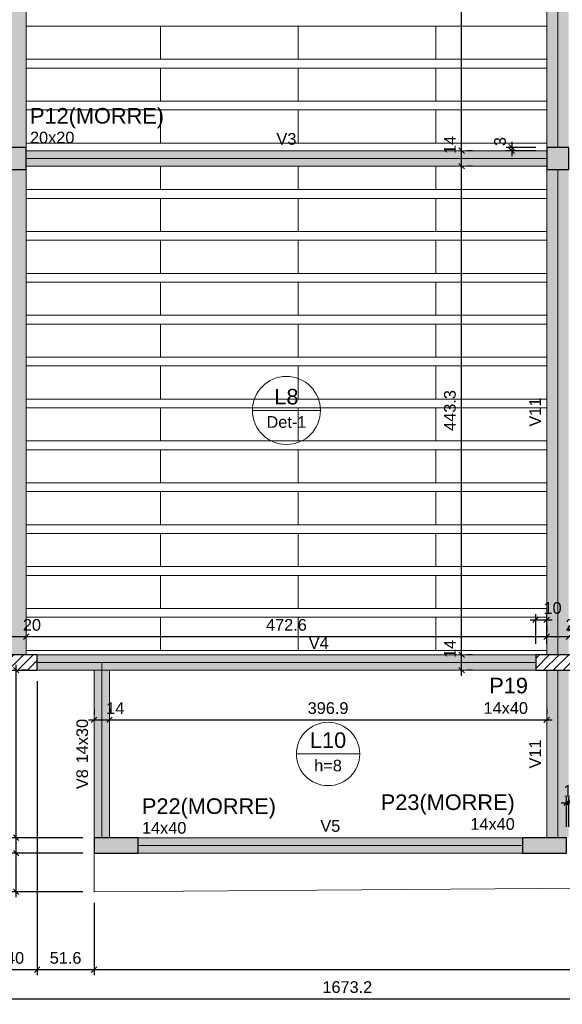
# Model space of a CAD drawing. Header units: millimetres. Extents: x 1434 to 2277, y -793 to -278.
# Tile 19 of 111: x 1722 to 1732, y -633 to -615. Entities that reach past the tile are written whole.
import ezdxf

# ---------------------------------------------------------------- set-up
doc = ezdxf.new("R2010")
doc.units = ezdxf.units.MM
for name, color, linetype, lineweight in [('FO-Cotas', 5, 'Continuous', 5), ('FO-Eixos', 5, 'Continuous', 5), ('FO-Hachura pilar que morre', 106, 'Continuous', 5), ('FO-Hachura pilar que passa', 19, 'Continuous', 5), ('FO-Hachura viga', 43, 'Continuous', 5), ('FO-Hachuras das lajes', 1, 'Continuous', 20), ('FO-Pilares', 4, 'Continuous', 30), ('FO-Textos das lajes', 3, 'Continuous', 20), ('FO-Textos das vigas', 7, 'Continuous', 5), ('FO-Textos dos pilares', 7, 'Continuous', 5), ('FO-Vigas', 1, 'Continuous', 20)]:
    doc.layers.add(name, color=color, linetype=linetype, lineweight=lineweight)
doc.styles.add('ARIAL', font='arial.ttf')
doc.styles.get("Standard").update_dxf_attribs({"font": 'arial.ttf'})
doc.dimstyles.new('UM_50.000000', dxfattribs={"dimtxt": 0.18, "dimasz": 0.1, "dimexe": 0.1, "dimexo": 0.2, "dimgap": 0, "dimtad": 1, "dimtih": 1, "dimtoh": 1, "dimdec": 1, "dimlfac": 50, "dimzin": 0, "dimdsep": 46, "dimtxsty": 'Standard', "dimcen": 0.09, "dimdle": 0.1, "dimadec": 1, "dimazin": 2, "dimtfac": 1, "dimtdec": 4, "dimtofl": 0, "dimtmove": 0, "dimatfit": 3, "dimfxl": 1, "dimtolj": 1, "dimarcsym": 0})
pattern_1 = [(45, (1711.39028, -632.76734), (-0.08838835, 0.08838835), [])]

# ---------------------------------------------------------------- blocks, each defined once
blk = doc.blocks.new('_Oblique')
at = {"color": 0, "linetype": 'ByBlock', "lineweight": -2}
blk.add_line((-0.5, -0.5), (0.5, 0.5), dxfattribs=at)
blk = doc.blocks.new('*D741')
at = {"layer": 'FO-Cotas', "color": 0, "lineweight": -2, "transparency": 16777216}
for p, q in [((1721.371, -627.487), (1721.371, -632.819)), ((1722.171, -627.487), (1722.171, -632.819)), ((1721.271, -632.719), (1722.271, -632.719))]:
    blk.add_line(p, q, dxfattribs=at)
at = {"layer": 'FO-Cotas', "color": 0, "lineweight": -2, "transparency": 16777216, "xscale": 0.1, "yscale": 0.1, "zscale": 0.1, "rotation": 180}
blk.add_blockref('_Oblique', (1721.371, -632.719), dxfattribs=at)
at = {"layer": 'FO-Cotas', "color": 0, "lineweight": -2, "transparency": 16777216, "xscale": 0.1, "yscale": 0.1, "zscale": 0.1}
blk.add_blockref('_Oblique', (1722.171, -632.719), dxfattribs=at)
at = {"layer": 'FO-Cotas', "color": 7, "transparency": 16777216, "insert": (1721.771, -632.508), "char_height": 0.2118, "attachment_point": 5, "rotation": 0.0057, "style": 'ARIAL'}
blk.add_mtext('\\A1;40', dxfattribs=at)
blk = doc.blocks.new('*D742')
at = {"layer": 'FO-Cotas', "color": 0, "lineweight": -2, "transparency": 16777216}
for p, q in [((1722.171, -627.487), (1722.171, -632.819)), ((1723.204, -631.507), (1723.204, -632.819)), ((1722.071, -632.719), (1723.304, -632.719))]:
    blk.add_line(p, q, dxfattribs=at)
at = {"layer": 'FO-Cotas', "color": 0, "lineweight": -2, "transparency": 16777216, "xscale": 0.1, "yscale": 0.1, "zscale": 0.1, "rotation": 180}
blk.add_blockref('_Oblique', (1722.171, -632.719), dxfattribs=at)
at = {"layer": 'FO-Cotas', "color": 0, "lineweight": -2, "transparency": 16777216, "xscale": 0.1, "yscale": 0.1, "zscale": 0.1}
blk.add_blockref('_Oblique', (1723.204, -632.719), dxfattribs=at)
at = {"layer": 'FO-Cotas', "color": 7, "transparency": 16777216, "insert": (1722.688, -632.508), "char_height": 0.2118, "attachment_point": 5, "rotation": 0.0057, "style": 'ARIAL'}
blk.add_mtext('\\A1;51.6', dxfattribs=at)
blk = doc.blocks.new('*D743')
at = {"layer": 'FO-Cotas', "color": 0, "lineweight": -2, "transparency": 16777216}
for p, q in [((1723.204, -631.507), (1723.204, -632.819)), ((1742.805, -631.507), (1742.805, -632.819)), ((1723.104, -632.719), (1742.905, -632.719))]:
    blk.add_line(p, q, dxfattribs=at)
at = {"layer": 'FO-Cotas', "color": 0, "lineweight": -2, "transparency": 16777216, "xscale": 0.1, "yscale": 0.1, "zscale": 0.1, "rotation": 180}
blk.add_blockref('_Oblique', (1723.204, -632.719), dxfattribs=at)
at = {"layer": 'FO-Cotas', "color": 0, "lineweight": -2, "transparency": 16777216, "xscale": 0.1, "yscale": 0.1, "zscale": 0.1}
blk.add_blockref('_Oblique', (1742.805, -632.719), dxfattribs=at)
at = {"layer": 'FO-Cotas', "color": 7, "transparency": 16777216, "insert": (1733.004, -632.508), "char_height": 0.2118, "attachment_point": 5, "rotation": 0.0057, "style": 'ARIAL'}
blk.add_mtext('\\A1;980', dxfattribs=at)
blk = doc.blocks.new('*D747')
at = {"layer": 'FO-Cotas', "color": 0, "lineweight": -2, "transparency": 16777216}
for p, q in [((1711.07, -627.487), (1711.07, -633.349)), ((1744.535, -627.487), (1744.535, -633.349)), ((1710.97, -633.249), (1744.635, -633.249))]:
    blk.add_line(p, q, dxfattribs=at)
at = {"layer": 'FO-Cotas', "color": 0, "lineweight": -2, "transparency": 16777216, "xscale": 0.1, "yscale": 0.1, "zscale": 0.1, "rotation": 180}
blk.add_blockref('_Oblique', (1711.07, -633.249), dxfattribs=at)
at = {"layer": 'FO-Cotas', "color": 0, "lineweight": -2, "transparency": 16777216, "xscale": 0.1, "yscale": 0.1, "zscale": 0.1}
blk.add_blockref('_Oblique', (1744.535, -633.249), dxfattribs=at)
at = {"layer": 'FO-Cotas', "color": 7, "transparency": 16777216, "insert": (1727.803, -633.037), "char_height": 0.2118, "attachment_point": 5, "rotation": 0.0057, "style": 'ARIAL'}
blk.add_mtext('\\A1;1673.2', dxfattribs=at)
blk = doc.blocks.new('*D748')
at = {"layer": 'FO-Cotas', "color": 0, "lineweight": -2, "transparency": 16777216}
for p, q in [((1721.792, -631.407), (1721.792, -630.507)), ((1723.004, -630.607), (1721.692, -630.607)), ((1723.004, -631.307), (1721.692, -631.307))]:
    blk.add_line(p, q, dxfattribs=at)
at = {"layer": 'FO-Cotas', "color": 0, "lineweight": -2, "transparency": 16777216, "xscale": 0.1, "yscale": 0.1, "zscale": 0.1}
for p, rotation in [((1721.792, -630.607), 90), ((1721.792, -631.307), 270)]:
    blk.add_blockref('_Oblique', p, dxfattribs=dict(at, rotation=rotation))
at = {"layer": 'FO-Cotas', "color": 7, "transparency": 16777216, "insert": (1721.58, -630.957), "char_height": 0.2118, "attachment_point": 5, "rotation": 90, "style": 'ARIAL'}
blk.add_mtext('\\A1;35', dxfattribs=at)
blk = doc.blocks.new('*D749')
at = {"layer": 'FO-Cotas', "color": 0, "lineweight": -2, "transparency": 16777216}
for p, q in [((1721.792, -630.707), (1721.792, -630.227)), ((1723.004, -630.327), (1721.692, -630.327)), ((1723.004, -630.607), (1721.692, -630.607))]:
    blk.add_line(p, q, dxfattribs=at)
at = {"layer": 'FO-Cotas', "color": 0, "lineweight": -2, "transparency": 16777216, "xscale": 0.1, "yscale": 0.1, "zscale": 0.1}
for p, rotation in [((1721.792, -630.327), 90), ((1721.792, -630.607), 270)]:
    blk.add_blockref('_Oblique', p, dxfattribs=dict(at, rotation=rotation))
at = {"layer": 'FO-Cotas', "color": 7, "transparency": 16777216, "insert": (1721.58, -630.221), "char_height": 0.2118, "attachment_point": 5, "rotation": 90, "style": 'ARIAL'}
blk.add_mtext('\\A1;14', dxfattribs=at)
blk = doc.blocks.new('*D750')
at = {"layer": 'FO-Cotas', "color": 0, "lineweight": -2, "transparency": 16777216}
for p, q in [((1721.792, -630.427), (1721.792, -627.187)), ((1721.992, -627.287), (1721.892, -627.287)), ((1723.004, -630.327), (1721.692, -630.327))]:
    blk.add_line(p, q, dxfattribs=at)
at = {"layer": 'FO-Cotas', "color": 0, "lineweight": -2, "transparency": 16777216, "xscale": 0.1, "yscale": 0.1, "zscale": 0.1}
for p, rotation in [((1721.792, -627.287), 90), ((1721.792, -630.327), 270)]:
    blk.add_blockref('_Oblique', p, dxfattribs=dict(at, rotation=rotation))
at = {"layer": 'FO-Cotas', "color": 7, "transparency": 16777216, "insert": (1721.58, -628.807), "char_height": 0.2118, "attachment_point": 5, "rotation": 90, "style": 'ARIAL'}
blk.add_mtext('\\A1;152', dxfattribs=at)
blk = doc.blocks.new('*D760')
at = {"layer": 'FO-Cotas', "color": 0, "lineweight": -2, "transparency": 16777216}
for p, q in [((1721.263, -631.407), (1721.263, -627.187)), ((1721.592, -627.287), (1721.163, -627.287)), ((1723.004, -631.307), (1721.163, -631.307))]:
    blk.add_line(p, q, dxfattribs=at)
at = {"layer": 'FO-Cotas', "color": 0, "lineweight": -2, "transparency": 16777216, "xscale": 0.1, "yscale": 0.1, "zscale": 0.1}
for p, rotation in [((1721.263, -627.287), 90), ((1721.263, -631.307), 270)]:
    blk.add_blockref('_Oblique', p, dxfattribs=dict(at, rotation=rotation))
at = {"layer": 'FO-Cotas', "color": 7, "transparency": 16777216, "insert": (1721.051, -629.297), "char_height": 0.2118, "attachment_point": 5, "rotation": 90, "style": 'ARIAL'}
blk.add_mtext('\\A1;201', dxfattribs=at)
blk = doc.blocks.new('*D776')
at = {"layer": 'FO-Cotas', "color": 0, "lineweight": -2, "transparency": 16777216}
for p, q in [((1723.204, -627.987), (1723.204, -628.087)), ((1723.484, -627.987), (1723.484, -628.087)), ((1723.104, -628.187), (1723.584, -628.187))]:
    blk.add_line(p, q, dxfattribs=at)
at = {"layer": 'FO-Cotas', "color": 0, "lineweight": -2, "transparency": 16777216, "xscale": 0.1, "yscale": 0.1, "zscale": 0.1, "rotation": 180}
blk.add_blockref('_Oblique', (1723.204, -628.187), dxfattribs=at)
at = {"layer": 'FO-Cotas', "color": 0, "lineweight": -2, "transparency": 16777216, "xscale": 0.1, "yscale": 0.1, "zscale": 0.1}
blk.add_blockref('_Oblique', (1723.484, -628.187), dxfattribs=at)
at = {"layer": 'FO-Cotas', "color": 7, "transparency": 16777216, "insert": (1723.59, -627.976), "char_height": 0.2118, "attachment_point": 5, "rotation": 0.0057, "style": 'ARIAL'}
blk.add_mtext('\\A1;14', dxfattribs=at)
blk = doc.blocks.new('*D777')
at = {"layer": 'FO-Cotas', "color": 0, "lineweight": -2, "transparency": 16777216}
for p, q in [((1723.484, -627.987), (1723.484, -628.087)), ((1731.423, -627.987), (1731.423, -628.087)), ((1723.384, -628.187), (1731.523, -628.187))]:
    blk.add_line(p, q, dxfattribs=at)
at = {"layer": 'FO-Cotas', "color": 0, "lineweight": -2, "transparency": 16777216, "xscale": 0.1, "yscale": 0.1, "zscale": 0.1, "rotation": 180}
blk.add_blockref('_Oblique', (1723.484, -628.187), dxfattribs=at)
at = {"layer": 'FO-Cotas', "color": 0, "lineweight": -2, "transparency": 16777216, "xscale": 0.1, "yscale": 0.1, "zscale": 0.1}
blk.add_blockref('_Oblique', (1731.423, -628.187), dxfattribs=at)
at = {"layer": 'FO-Cotas', "color": 7, "transparency": 16777216, "insert": (1727.453, -627.976), "char_height": 0.2118, "attachment_point": 5, "rotation": 0.0057, "style": 'ARIAL'}
blk.add_mtext('\\A1;396.9', dxfattribs=at)
blk = doc.blocks.new('*D785')
at = {"layer": 'FO-Cotas', "color": 0, "lineweight": -2, "transparency": 16777216}
for p, q in [((1721.571, -626.477), (1721.571, -626.577)), ((1721.971, -626.477), (1721.971, -626.577)), ((1721.471, -626.677), (1722.071, -626.677))]:
    blk.add_line(p, q, dxfattribs=at)
at = {"layer": 'FO-Cotas', "color": 0, "lineweight": -2, "transparency": 16777216, "xscale": 0.1, "yscale": 0.1, "zscale": 0.1, "rotation": 180}
blk.add_blockref('_Oblique', (1721.571, -626.677), dxfattribs=at)
at = {"layer": 'FO-Cotas', "color": 0, "lineweight": -2, "transparency": 16777216, "xscale": 0.1, "yscale": 0.1, "zscale": 0.1}
blk.add_blockref('_Oblique', (1721.971, -626.677), dxfattribs=at)
at = {"layer": 'FO-Cotas', "color": 7, "transparency": 16777216, "insert": (1722.077, -626.466), "char_height": 0.2118, "attachment_point": 5, "rotation": 0.0057, "style": 'ARIAL'}
blk.add_mtext('\\A1;20', dxfattribs=at)
blk = doc.blocks.new('*D786')
at = {"layer": 'FO-Cotas', "color": 0, "lineweight": -2, "transparency": 16777216}
for p, q in [((1721.971, -626.477), (1721.971, -626.577)), ((1731.423, -626.477), (1731.423, -626.577)), ((1721.871, -626.677), (1731.523, -626.677))]:
    blk.add_line(p, q, dxfattribs=at)
at = {"layer": 'FO-Cotas', "color": 0, "lineweight": -2, "transparency": 16777216, "xscale": 0.1, "yscale": 0.1, "zscale": 0.1, "rotation": 180}
blk.add_blockref('_Oblique', (1721.971, -626.677), dxfattribs=at)
at = {"layer": 'FO-Cotas', "color": 0, "lineweight": -2, "transparency": 16777216, "xscale": 0.1, "yscale": 0.1, "zscale": 0.1}
blk.add_blockref('_Oblique', (1731.423, -626.677), dxfattribs=at)
at = {"layer": 'FO-Cotas', "color": 7, "transparency": 16777216, "insert": (1726.697, -626.466), "char_height": 0.2118, "attachment_point": 5, "rotation": 0.0057, "style": 'ARIAL'}
blk.add_mtext('\\A1;472.6', dxfattribs=at)
blk = doc.blocks.new('*D787')
at = {"layer": 'FO-Cotas', "color": 0, "lineweight": -2, "transparency": 16777216}
for p, q in [((1731.423, -626.477), (1731.423, -626.577)), ((1731.823, -626.477), (1731.823, -626.577)), ((1731.323, -626.677), (1731.923, -626.677))]:
    blk.add_line(p, q, dxfattribs=at)
at = {"layer": 'FO-Cotas', "color": 0, "lineweight": -2, "transparency": 16777216, "xscale": 0.1, "yscale": 0.1, "zscale": 0.1, "rotation": 180}
blk.add_blockref('_Oblique', (1731.423, -626.677), dxfattribs=at)
at = {"layer": 'FO-Cotas', "color": 0, "lineweight": -2, "transparency": 16777216, "xscale": 0.1, "yscale": 0.1, "zscale": 0.1}
blk.add_blockref('_Oblique', (1731.823, -626.677), dxfattribs=at)
at = {"layer": 'FO-Cotas', "color": 7, "transparency": 16777216, "insert": (1731.929, -626.466), "char_height": 0.2118, "attachment_point": 5, "rotation": 0.0057, "style": 'ARIAL'}
blk.add_mtext('\\A1;20', dxfattribs=at)
blk = doc.blocks.new('*D811')
at = {"layer": 'FO-Cotas', "color": 0, "lineweight": -2, "transparency": 16777216}
for p, q in [((1729.878, -627.387), (1729.878, -626.907)), ((1730.078, -627.007), (1729.978, -627.007)), ((1730.078, -627.287), (1729.978, -627.287))]:
    blk.add_line(p, q, dxfattribs=at)
at = {"layer": 'FO-Cotas', "color": 0, "lineweight": -2, "transparency": 16777216, "xscale": 0.1, "yscale": 0.1, "zscale": 0.1}
for p, rotation in [((1729.878, -627.007), 90), ((1729.878, -627.287), 270)]:
    blk.add_blockref('_Oblique', p, dxfattribs=dict(at, rotation=rotation))
at = {"layer": 'FO-Cotas', "color": 7, "transparency": 16777216, "insert": (1729.666, -626.901), "char_height": 0.2118, "attachment_point": 5, "rotation": 90, "style": 'ARIAL'}
blk.add_mtext('\\A1;14', dxfattribs=at)
blk = doc.blocks.new('*D812')
at = {"layer": 'FO-Cotas', "color": 0, "lineweight": -2, "transparency": 16777216}
for p, q in [((1729.878, -627.107), (1729.878, -618.042)), ((1730.078, -618.142), (1729.978, -618.142)), ((1730.078, -627.007), (1729.978, -627.007))]:
    blk.add_line(p, q, dxfattribs=at)
at = {"layer": 'FO-Cotas', "color": 0, "lineweight": -2, "transparency": 16777216, "xscale": 0.1, "yscale": 0.1, "zscale": 0.1}
for p, rotation in [((1729.878, -618.142), 90), ((1729.878, -627.007), 270)]:
    blk.add_blockref('_Oblique', p, dxfattribs=dict(at, rotation=rotation))
at = {"layer": 'FO-Cotas', "color": 7, "transparency": 16777216, "insert": (1729.666, -622.575), "char_height": 0.2118, "attachment_point": 5, "rotation": 90, "style": 'ARIAL'}
blk.add_mtext('\\A1;443.3', dxfattribs=at)
blk = doc.blocks.new('*D813')
at = {"layer": 'FO-Cotas', "color": 0, "lineweight": -2, "transparency": 16777216}
for p, q in [((1729.878, -618.242), (1729.878, -617.762)), ((1730.078, -617.862), (1729.978, -617.862)), ((1730.078, -618.142), (1729.978, -618.142))]:
    blk.add_line(p, q, dxfattribs=at)
at = {"layer": 'FO-Cotas', "color": 0, "lineweight": -2, "transparency": 16777216, "xscale": 0.1, "yscale": 0.1, "zscale": 0.1}
for p, rotation in [((1729.878, -617.862), 90), ((1729.878, -618.142), 270)]:
    blk.add_blockref('_Oblique', p, dxfattribs=dict(at, rotation=rotation))
at = {"layer": 'FO-Cotas', "color": 7, "transparency": 16777216, "insert": (1729.666, -617.756), "char_height": 0.2118, "attachment_point": 5, "rotation": 90, "style": 'ARIAL'}
blk.add_mtext('\\A1;14', dxfattribs=at)
blk = doc.blocks.new('*D814')
at = {"layer": 'FO-Cotas', "color": 0, "lineweight": -2, "transparency": 16777216}
for p, q in [((1729.878, -617.962), (1729.878, -608.897)), ((1730.078, -608.997), (1729.978, -608.997)), ((1730.078, -617.862), (1729.978, -617.862))]:
    blk.add_line(p, q, dxfattribs=at)
at = {"layer": 'FO-Cotas', "color": 0, "lineweight": -2, "transparency": 16777216, "xscale": 0.1, "yscale": 0.1, "zscale": 0.1}
for p, rotation in [((1729.878, -608.997), 90), ((1729.878, -617.862), 270)]:
    blk.add_blockref('_Oblique', p, dxfattribs=dict(at, rotation=rotation))
at = {"layer": 'FO-Cotas', "color": 7, "transparency": 16777216, "insert": (1729.666, -613.43), "char_height": 0.2118, "attachment_point": 5, "rotation": 90, "style": 'ARIAL'}
blk.add_mtext('\\A1;443.3', dxfattribs=at)
blk = doc.blocks.new('*D825')
at = {"layer": 'FO-Cotas', "color": 0, "lineweight": -2, "transparency": 16777216}
for p, q in [((1731.223, -626.807), (1731.223, -626.272)), ((1731.423, -626.807), (1731.423, -626.272)), ((1731.123, -626.372), (1731.523, -626.372))]:
    blk.add_line(p, q, dxfattribs=at)
at = {"layer": 'FO-Cotas', "color": 0, "lineweight": -2, "transparency": 16777216, "xscale": 0.1, "yscale": 0.1, "zscale": 0.1, "rotation": 180}
blk.add_blockref('_Oblique', (1731.223, -626.372), dxfattribs=at)
at = {"layer": 'FO-Cotas', "color": 0, "lineweight": -2, "transparency": 16777216, "xscale": 0.1, "yscale": 0.1, "zscale": 0.1}
blk.add_blockref('_Oblique', (1731.423, -626.372), dxfattribs=at)
at = {"layer": 'FO-Cotas', "color": 7, "transparency": 16777216, "insert": (1731.529, -626.16), "char_height": 0.2118, "attachment_point": 5, "rotation": 0.0057, "style": 'ARIAL'}
blk.add_mtext('\\A1;10', dxfattribs=at)
blk = doc.blocks.new('*D827')
at = {"layer": 'FO-Cotas', "color": 0, "lineweight": -2, "transparency": 16777216}
for p, q in [((1731.684, -629.692), (1731.923, -629.692)), ((1731.784, -630.127), (1731.784, -629.592)), ((1731.823, -630.127), (1731.823, -629.592))]:
    blk.add_line(p, q, dxfattribs=at)
at = {"layer": 'FO-Cotas', "color": 0, "lineweight": -2, "transparency": 16777216, "xscale": 0.1, "yscale": 0.1, "zscale": 0.1, "rotation": 180}
blk.add_blockref('_Oblique', (1731.784, -629.692), dxfattribs=at)
at = {"layer": 'FO-Cotas', "color": 0, "lineweight": -2, "transparency": 16777216, "xscale": 0.1, "yscale": 0.1, "zscale": 0.1}
blk.add_blockref('_Oblique', (1731.823, -629.692), dxfattribs=at)
at = {"layer": 'FO-Cotas', "color": 7, "transparency": 16777216, "insert": (1731.929, -629.48), "char_height": 0.2118, "attachment_point": 5, "rotation": 0.0057, "style": 'ARIAL'}
blk.add_mtext('\\A1;1.9', dxfattribs=at)
blk = doc.blocks.new('*D833')
at = {"layer": 'FO-Cotas', "color": 0, "lineweight": -2, "transparency": 16777216}
for p, q in [((1730.787, -617.702), (1730.787, -617.962)), ((1731.223, -617.802), (1730.687, -617.802)), ((1731.223, -617.862), (1730.687, -617.862))]:
    blk.add_line(p, q, dxfattribs=at)
at = {"layer": 'FO-Cotas', "color": 0, "lineweight": -2, "transparency": 16777216, "xscale": 0.1, "yscale": 0.1, "zscale": 0.1}
for p, rotation in [((1730.787, -617.802), 90), ((1730.787, -617.862), 270)]:
    blk.add_blockref('_Oblique', p, dxfattribs=dict(at, rotation=rotation))
at = {"layer": 'FO-Cotas', "color": 7, "transparency": 16777216, "insert": (1730.576, -617.696), "char_height": 0.2118, "attachment_point": 5, "rotation": 90, "style": 'ARIAL'}
blk.add_mtext('\\A1;3', dxfattribs=at)

msp = doc.modelspace()

# ---------------------------------------------------------------- hatches: boundary and pattern name
at = {"layer": 'FO-Hachura pilar que morre', "linetype": 'Continuous'}
for points in [[(1721.5715, -618.2021), (1721.7715, -618.2021), (1721.9715, -618.2021), (1721.9715, -618.0021), (1721.9715, -617.8021), (1721.7715, -617.8021), (1721.5715, -617.8021), (1721.5715, -618.0021)], [(1731.4229, -618.2021), (1731.6229, -618.2021), (1731.8229, -618.2021), (1731.8229, -618.0021), (1731.8229, -617.8021), (1731.6229, -617.8021), (1731.4229, -617.8021), (1731.4229, -618.0021)], [(1723.2041, -630.3273), (1723.2041, -630.4673), (1723.2041, -630.6073), (1723.6041, -630.6073), (1724.0041, -630.6073), (1724.0041, -630.4673), (1724.0041, -630.3273), (1723.6041, -630.3273)], [(1730.9841, -630.3273), (1730.9841, -630.4673), (1730.9841, -630.6073), (1731.3841, -630.6073), (1731.7841, -630.6073), (1731.7841, -630.4673), (1731.7841, -630.3273), (1731.3841, -630.3273)]]:
    msp.add_hatch(color=256, dxfattribs=at).paths.add_polyline_path(points)
at = {"layer": 'FO-Hachura pilar que passa', "linetype": 'Continuous'}
h = msp.add_hatch(dxfattribs=at)
h.set_pattern_fill('ANSI31', color=256, style=0)
h.set_pattern_definition(pattern_1)
h.paths.add_polyline_path([(1721.3715, -627.0073), (1721.3715, -627.1473), (1721.3715, -627.2873), (1721.7715, -627.2873), (1722.1715, -627.2873), (1722.1715, -627.1473), (1722.1715, -627.0073), (1721.7715, -627.0073)])
h = msp.add_hatch(dxfattribs=at)
h.set_pattern_fill('ANSI31', color=256, style=0)
h.set_pattern_definition(pattern_1)
h.paths.add_polyline_path([(1731.2229, -627.0073), (1731.2229, -627.1473), (1731.2229, -627.2873), (1731.6229, -627.2873), (1732.0229, -627.2873), (1732.0229, -627.1473), (1732.0229, -627.0073), (1731.6229, -627.0073)])
at = {"layer": 'FO-Hachura viga', "linetype": 'Continuous'}
for points in [[(1731.8229, -608.9969), (1731.8229, -608.9969), (1731.6229, -608.8569), (1731.4229, -608.9969), (1731.4229, -617.8021), (1731.8229, -617.8021), (1731.8229, -608.9969)], [(1721.9715, -608.9969), (1721.9715, -608.9969), (1721.5715, -608.9969), (1721.5715, -617.8021), (1721.9715, -617.8021), (1721.9715, -608.9969)], [(1731.4227, -617.8621), (1731.4227, -617.8621), (1721.9715, -617.8621), (1721.9715, -618.1419), (1731.4227, -618.1419), (1731.4227, -617.8621)], [(1721.9715, -618.2021), (1721.9715, -618.2021), (1721.5715, -618.2021), (1721.5715, -627.0073), (1721.9715, -627.0073), (1721.9715, -618.2021)], [(1731.8227, -618.2021), (1731.8227, -618.2021), (1731.4229, -618.2021), (1731.4229, -627.0073), (1731.8227, -627.0073), (1731.8227, -618.2021)], [(1723.3443, -627.0073), (1723.3443, -627.0073), (1722.1715, -627.0073), (1722.1715, -627.2873), (1723.3443, -627.2873), (1723.3443, -627.0073)], [(1731.2229, -627.0073), (1731.2229, -627.0073), (1723.3443, -627.0073), (1723.3443, -627.2873), (1731.2229, -627.2873), (1731.2229, -627.0073)], [(1723.4843, -627.2873), (1723.4843, -627.2873), (1723.3443, -627.1473), (1723.2043, -627.2873), (1723.2043, -630.3273), (1723.4843, -630.3273), (1723.4843, -627.2873)], [(1731.8229, -627.2873), (1731.8229, -627.2873), (1731.4229, -627.2873), (1731.4229, -630.3273), (1731.8229, -630.3273), (1731.8229, -627.2873)], [(1724.0043, -630.6073), (1724.0043, -630.6073), (1730.9839, -630.6073), (1730.9839, -630.3273), (1724.0043, -630.3273), (1724.0043, -630.6073)]]:
    msp.add_hatch(color=256, dxfattribs=at).paths.add_polyline_path(points)

# ---------------------------------------------------------------- linework, layer by layer
at = {"layer": 'FO-Eixos'}
for p, q in [((1731.6229, -617.8021), (1731.6229, -608.8569)), ((1721.9715, -618.0021), (1731.4229, -618.0021)), ((1731.6229, -627.0073), (1731.6229, -618.2021)), ((1722.1715, -627.1473), (1723.3441, -627.1473)), ((1723.3441, -627.1473), (1731.2229, -627.1473)), ((1723.3441, -630.3273), (1723.3441, -627.1473)), ((1731.6229, -630.3273), (1731.6229, -627.2873)), ((1724.0041, -630.4673), (1730.9841, -630.4673))]:
    msp.add_line(p, q, dxfattribs=at)
for points in [[(1721.9713, -616.2023), (1724.4113, -616.2023), (1724.4113, -615.6023), (1721.9713, -615.6023)], [(1731.4233, -615.6023), (1729.4113, -615.6023), (1729.4113, -616.2023), (1731.4233, -616.2023)], [(1721.9713, -616.9623), (1724.4113, -616.9623), (1724.4113, -616.3623), (1721.9713, -616.3623)], [(1731.4233, -616.3623), (1729.4113, -616.3623), (1729.4113, -616.9623), (1731.4233, -616.9623)], [(1721.9713, -617.7223), (1724.4113, -617.7223), (1724.4113, -617.1223), (1721.9713, -617.1223)], [(1731.4233, -617.1223), (1729.4113, -617.1223), (1729.4113, -617.7223), (1731.4233, -617.7223)], [(1721.9713, -618.5673), (1724.4113, -618.5673), (1724.4113, -618.1423)], [(1724.4113, -618.1423), (1724.4113, -618.5673), (1726.9113, -618.5673), (1726.9113, -618.1423)], [(1726.9113, -618.1423), (1726.9113, -618.5673), (1729.4113, -618.5673), (1729.4113, -618.1423)], [(1729.4113, -618.1423), (1729.4113, -618.5673), (1731.4233, -618.5673)], [(1721.9713, -619.3273), (1724.4113, -619.3273), (1724.4113, -618.7273), (1721.9713, -618.7273)], [(1731.4233, -618.7273), (1729.4113, -618.7273), (1729.4113, -619.3273), (1731.4233, -619.3273)], [(1721.9713, -620.0873), (1724.4113, -620.0873), (1724.4113, -619.4873), (1721.9713, -619.4873)], [(1731.4233, -619.4873), (1729.4113, -619.4873), (1729.4113, -620.0873), (1731.4233, -620.0873)], [(1721.9713, -620.8473), (1724.4113, -620.8473), (1724.4113, -620.2473), (1721.9713, -620.2473)], [(1731.4233, -620.2473), (1729.4113, -620.2473), (1729.4113, -620.8473), (1731.4233, -620.8473)], [(1721.9713, -621.6073), (1724.4113, -621.6073), (1724.4113, -621.0073), (1721.9713, -621.0073)], [(1731.4233, -621.0073), (1729.4113, -621.0073), (1729.4113, -621.6073), (1731.4233, -621.6073)], [(1721.9713, -622.3673), (1724.4113, -622.3673), (1724.4113, -621.7673), (1721.9713, -621.7673)], [(1731.4233, -621.7673), (1729.4113, -621.7673), (1729.4113, -622.3673), (1731.4233, -622.3673)], [(1721.9713, -623.1273), (1724.4113, -623.1273), (1724.4113, -622.5273), (1721.9713, -622.5273)], [(1731.4233, -622.5273), (1729.4113, -622.5273), (1729.4113, -623.1273), (1731.4233, -623.1273)], [(1721.9713, -623.8873), (1724.4113, -623.8873), (1724.4113, -623.2873), (1721.9713, -623.2873)], [(1731.4233, -623.2873), (1729.4113, -623.2873), (1729.4113, -623.8873), (1731.4233, -623.8873)], [(1721.9713, -624.6473), (1724.4113, -624.6473), (1724.4113, -624.0473), (1721.9713, -624.0473)], [(1731.4233, -624.0473), (1729.4113, -624.0473), (1729.4113, -624.6473), (1731.4233, -624.6473)], [(1721.9713, -625.4073), (1724.4113, -625.4073), (1724.4113, -624.8073), (1721.9713, -624.8073)], [(1731.4233, -624.8073), (1729.4113, -624.8073), (1729.4113, -625.4073), (1731.4233, -625.4073)], [(1721.9713, -626.1673), (1724.4113, -626.1673), (1724.4113, -625.5673), (1721.9713, -625.5673)], [(1731.4233, -625.5673), (1729.4113, -625.5673), (1729.4113, -626.1673), (1731.4233, -626.1673)], [(1721.9713, -626.9273), (1724.4113, -626.9273), (1724.4113, -626.3273), (1721.9713, -626.3273)], [(1731.4233, -626.3273), (1729.4113, -626.3273), (1729.4113, -626.9273), (1731.4233, -626.9273)]]:
    msp.add_lwpolyline(points, dxfattribs=at)
for points in [[(1724.4113, -616.2023), (1726.9113, -616.2023), (1726.9113, -615.6023), (1724.4113, -615.6023), (1724.4113, -616.2023)], [(1726.9113, -616.2023), (1729.4113, -616.2023), (1729.4113, -615.6023), (1726.9113, -615.6023), (1726.9113, -616.2023)], [(1724.4113, -616.9623), (1726.9113, -616.9623), (1726.9113, -616.3623), (1724.4113, -616.3623), (1724.4113, -616.9623)], [(1726.9113, -616.9623), (1729.4113, -616.9623), (1729.4113, -616.3623), (1726.9113, -616.3623), (1726.9113, -616.9623)], [(1724.4113, -617.7223), (1726.9113, -617.7223), (1726.9113, -617.1223), (1724.4113, -617.1223), (1724.4113, -617.7223)], [(1726.9113, -617.7223), (1729.4113, -617.7223), (1729.4113, -617.1223), (1726.9113, -617.1223), (1726.9113, -617.7223)], [(1724.4113, -619.3273), (1726.9113, -619.3273), (1726.9113, -618.7273), (1724.4113, -618.7273), (1724.4113, -619.3273)], [(1726.9113, -619.3273), (1729.4113, -619.3273), (1729.4113, -618.7273), (1726.9113, -618.7273), (1726.9113, -619.3273)], [(1724.4113, -620.0873), (1726.9113, -620.0873), (1726.9113, -619.4873), (1724.4113, -619.4873), (1724.4113, -620.0873)], [(1726.9113, -620.0873), (1729.4113, -620.0873), (1729.4113, -619.4873), (1726.9113, -619.4873), (1726.9113, -620.0873)], [(1724.4113, -620.8473), (1726.9113, -620.8473), (1726.9113, -620.2473), (1724.4113, -620.2473), (1724.4113, -620.8473)], [(1726.9113, -620.8473), (1729.4113, -620.8473), (1729.4113, -620.2473), (1726.9113, -620.2473), (1726.9113, -620.8473)], [(1724.4113, -621.6073), (1726.9113, -621.6073), (1726.9113, -621.0073), (1724.4113, -621.0073), (1724.4113, -621.6073)], [(1726.9113, -621.6073), (1729.4113, -621.6073), (1729.4113, -621.0073), (1726.9113, -621.0073), (1726.9113, -621.6073)], [(1724.4113, -622.3673), (1726.9113, -622.3673), (1726.9113, -621.7673), (1724.4113, -621.7673), (1724.4113, -622.3673)], [(1726.9113, -622.3673), (1729.4113, -622.3673), (1729.4113, -621.7673), (1726.9113, -621.7673), (1726.9113, -622.3673)], [(1724.4113, -623.1273), (1726.9113, -623.1273), (1726.9113, -622.5273), (1724.4113, -622.5273), (1724.4113, -623.1273)], [(1726.9113, -623.1273), (1729.4113, -623.1273), (1729.4113, -622.5273), (1726.9113, -622.5273), (1726.9113, -623.1273)], [(1724.4113, -623.8873), (1726.9113, -623.8873), (1726.9113, -623.2873), (1724.4113, -623.2873), (1724.4113, -623.8873)], [(1726.9113, -623.8873), (1729.4113, -623.8873), (1729.4113, -623.2873), (1726.9113, -623.2873), (1726.9113, -623.8873)], [(1724.4113, -624.6473), (1726.9113, -624.6473), (1726.9113, -624.0473), (1724.4113, -624.0473), (1724.4113, -624.6473)], [(1726.9113, -624.6473), (1729.4113, -624.6473), (1729.4113, -624.0473), (1726.9113, -624.0473), (1726.9113, -624.6473)], [(1724.4113, -625.4073), (1726.9113, -625.4073), (1726.9113, -624.8073), (1724.4113, -624.8073), (1724.4113, -625.4073)], [(1726.9113, -625.4073), (1729.4113, -625.4073), (1729.4113, -624.8073), (1726.9113, -624.8073), (1726.9113, -625.4073)], [(1724.4113, -626.1673), (1726.9113, -626.1673), (1726.9113, -625.5673), (1724.4113, -625.5673), (1724.4113, -626.1673)], [(1726.9113, -626.1673), (1729.4113, -626.1673), (1729.4113, -625.5673), (1726.9113, -625.5673), (1726.9113, -626.1673)], [(1724.4113, -626.9273), (1726.9113, -626.9273), (1726.9113, -626.3273), (1724.4113, -626.3273), (1724.4113, -626.9273)], [(1726.9113, -626.9273), (1729.4113, -626.9273), (1729.4113, -626.3273), (1726.9113, -626.3273), (1726.9113, -626.9273)]]:
    msp.add_lwpolyline(points, close=True, dxfattribs=at)
at = {"layer": 'FO-Hachuras das lajes'}
for p, q in [((1721.9713, -615.6023), (1731.4233, -615.6023)), ((1721.9713, -616.2023), (1731.4233, -616.2023)), ((1721.9713, -616.3623), (1731.4233, -616.3623)), ((1721.9713, -616.9623), (1731.4233, -616.9623)), ((1721.9713, -617.1223), (1731.4233, -617.1223)), ((1721.9713, -617.7223), (1731.4233, -617.7223)), ((1721.9713, -618.5673), (1731.4233, -618.5673)), ((1721.9713, -618.7273), (1731.4233, -618.7273)), ((1721.9713, -619.3273), (1731.4233, -619.3273)), ((1721.9713, -619.4873), (1731.4233, -619.4873)), ((1721.9713, -620.0873), (1731.4233, -620.0873)), ((1721.9713, -620.2473), (1731.4233, -620.2473)), ((1721.9713, -620.8473), (1731.4233, -620.8473)), ((1721.9713, -621.0073), (1731.4233, -621.0073)), ((1721.9713, -621.6073), (1731.4233, -621.6073)), ((1721.9713, -621.7673), (1731.4233, -621.7673)), ((1721.9713, -622.3673), (1731.4233, -622.3673)), ((1721.9713, -622.5273), (1731.4233, -622.5273)), ((1721.9713, -623.1273), (1731.4233, -623.1273)), ((1721.9713, -623.2873), (1731.4233, -623.2873)), ((1721.9713, -623.8873), (1731.4233, -623.8873)), ((1721.9713, -624.0473), (1731.4233, -624.0473)), ((1721.9713, -624.6473), (1731.4233, -624.6473)), ((1721.9713, -624.8073), (1731.4233, -624.8073)), ((1721.9713, -625.4073), (1731.4233, -625.4073)), ((1721.9713, -625.5673), (1731.4233, -625.5673)), ((1721.9713, -626.1673), (1731.4233, -626.1673)), ((1721.9713, -626.3273), (1731.4233, -626.3273)), ((1721.9713, -626.9273), (1731.4233, -626.9273))]:
    msp.add_line(p, q, dxfattribs=at)
at = {"layer": 'FO-Pilares'}
for points in [[(1721.5715, -618.2021), (1721.7715, -618.2021), (1721.9715, -618.2021), (1721.9715, -618.0021), (1721.9715, -617.8021), (1721.7715, -617.8021), (1721.5715, -617.8021), (1721.5715, -618.0021), (1721.5715, -618.2021)], [(1731.4229, -618.2021), (1731.6229, -618.2021), (1731.8229, -618.2021), (1731.8229, -618.0021), (1731.8229, -617.8021), (1731.6229, -617.8021), (1731.4229, -617.8021), (1731.4229, -618.0021), (1731.4229, -618.2021)], [(1721.3715, -627.0073), (1721.3715, -627.1473), (1721.3715, -627.2873), (1721.7715, -627.2873), (1722.1715, -627.2873), (1722.1715, -627.1473), (1722.1715, -627.0073), (1721.7715, -627.0073), (1721.3715, -627.0073)], [(1731.2229, -627.0073), (1731.2229, -627.1473), (1731.2229, -627.2873), (1731.6229, -627.2873), (1732.0229, -627.2873), (1732.0229, -627.1473), (1732.0229, -627.0073), (1731.6229, -627.0073), (1731.2229, -627.0073)], [(1723.2041, -630.3273), (1723.2041, -630.4673), (1723.2041, -630.6073), (1723.6041, -630.6073), (1724.0041, -630.6073), (1724.0041, -630.4673), (1724.0041, -630.3273), (1723.6041, -630.3273), (1723.2041, -630.3273)], [(1730.9841, -630.3273), (1730.9841, -630.4673), (1730.9841, -630.6073), (1731.3841, -630.6073), (1731.7841, -630.6073), (1731.7841, -630.4673), (1731.7841, -630.3273), (1731.3841, -630.3273), (1730.9841, -630.3273)]]:
    msp.add_lwpolyline(points, close=True, dxfattribs=at)
at = {"layer": 'FO-Textos das lajes'}
for p, q in [((1726.0797, -622.5747), (1727.3147, -622.5747)), ((1726.8788, -628.8073), (1728.0281, -628.8073))]:
    msp.add_line(p, q, dxfattribs=at)
for centre, radius in [((1726.6972, -622.5747), 0.6175), ((1727.4535, -628.8073), 0.5746)]:
    msp.add_circle(centre, radius, dxfattribs=at)
at = {"layer": 'FO-Vigas'}
for p, q in [((1721.9715, -617.8021), (1721.9715, -608.9969)), ((1731.4229, -617.8021), (1731.4229, -608.9969)), ((1721.9715, -617.8621), (1731.4229, -617.8621)), ((1721.9715, -618.1421), (1731.4229, -618.1421)), ((1721.9715, -627.0073), (1721.9715, -618.2021)), ((1731.4229, -627.0073), (1731.4229, -618.2021)), ((1722.1715, -627.0073), (1723.3441, -627.0073)), ((1723.3441, -627.0073), (1731.2229, -627.0073)), ((1722.1715, -627.2873), (1723.3441, -627.2873)), ((1723.2041, -630.3273), (1723.2041, -627.2873)), ((1723.3441, -627.2873), (1731.2229, -627.2873)), ((1723.4841, -630.3273), (1723.4841, -627.2873)), ((1731.4229, -630.3273), (1731.4229, -627.2873)), ((1724.0041, -630.3273), (1730.9841, -630.3273)), ((1723.2041, -631.3073), (1723.2041, -630.6073)), ((1724.0041, -630.6073), (1730.9841, -630.6073)), ((1723.2041, -631.3073), (1742.8049, -631.1683))]:
    msp.add_line(p, q, dxfattribs=at)

# ---------------------------------------------------------------- texts
at = {"layer": 'FO-Textos das lajes', "attachment_point": 8, "line_spacing_factor": 0.798, "style": 'ARIAL'}
for s, insert, char_height, width in [('L8', (1726.6972, -622.4688), 0.2824, 0.875137), ('Det-1', (1726.6972, -622.8924), 0.2118, 1.449644), ('L10', (1727.4535, -628.7014), 0.2824, 1.312705), ('h=8', (1727.4535, -629.125), 0.2118, 1.006939)]:
    msp.add_mtext(s, dxfattribs=dict(at, insert=insert, char_height=char_height, width=width))
at = {"layer": 'FO-Textos das vigas', "linetype": 'Continuous', "char_height": 0.2118, "width": 0.726269, "attachment_point": 8, "line_spacing_factor": 0.798, "style": 'ARIAL'}
for s, insert in [('V3', (1726.6972, -617.7562)), ('V4', (1727.2835, -626.9014)), ('V5', (1727.4941, -630.2214))]:
    msp.add_mtext(s, dxfattribs=dict(at, insert=insert))
at = {"layer": 'FO-Textos das vigas', "linetype": 'Continuous', "char_height": 0.2118, "rotation": 90, "line_spacing_factor": 0.798, "style": 'ARIAL'}
for s, insert, width, attachment_point in [('V11', (1731.317, -622.6047), 1.056128, 8), ('14x30', (1723.0982, -628.9771), 1.61168, 7), ('V11', (1731.317, -628.8073), 1.056128, 8), ('V8', (1723.0982, -629.083), 0.726269, 9)]:
    msp.add_mtext(s, dxfattribs=dict(at, insert=insert, width=width, attachment_point=attachment_point))
at = {"layer": 'FO-Textos dos pilares', "linetype": 'Continuous', "line_spacing_factor": 0.798, "style": 'ARIAL'}
for s, insert, char_height, width, attachment_point in [('P12(MORRE)', (1722.0423, -617.4543), 0.2824, 4.851635, 7), ('20x20', (1722.0421, -617.7315), 0.2118, 1.61168, 7), ('P19', (1731.0821, -627.7109), 0.2824, 1.400986, 9), ('14x40', (1731.0821, -628.0816), 0.2118, 1.61168, 9), ('P23(MORRE)', (1730.8433, -629.9083), 0.2824, 4.851635, 9), ('P22(MORRE)', (1724.0743, -629.9793), 0.2824, 4.851635, 7), ('14x40', (1724.0747, -630.2567), 0.2118, 1.61168, 7), ('14x40', (1730.8431, -630.1861), 0.2118, 1.61168, 9)]:
    msp.add_mtext(s, dxfattribs=dict(at, insert=insert, char_height=char_height, width=width, attachment_point=attachment_point))

# ---------------------------------------------------------------- dimensions: what is measured, and where the dimension line sits
at = {"layer": 'FO-Cotas'}
for base, p1, p2, picture, middle in [((1729.8779, -608.9969), (1729.8779, -617.8621), (1729.8779, -608.9969), '*D814', (1729.6661, -613.4295)), ((1729.8779, -617.8621), (1729.8779, -618.1421), (1729.8779, -617.8621), '*D813', (1729.6661, -617.7562)), ((1730.7875, -617.8621), (1731.4229, -617.8021), (1731.4229, -617.8621), '*D833', (1730.5757, -617.6962)), ((1729.8779, -618.1421), (1729.8779, -627.0073), (1729.8779, -618.1421), '*D812', (1729.6661, -622.5747)), ((1729.8779, -627.0073), (1729.8779, -627.2873), (1729.8779, -627.0073), '*D811', (1729.6661, -626.9014)), ((1721.2626, -627.2873), (1723.2041, -631.3073), (1721.7921, -627.2873), '*D760', (1721.0508, -629.2973)), ((1721.7921, -627.2873), (1723.2041, -630.3273), (1721.7921, -627.2873), '*D750', (1721.5803, -628.8073)), ((1721.7921, -630.3273), (1723.2041, -630.6073), (1723.2041, -630.3273), '*D749', (1721.5803, -630.2214)), ((1721.7921, -630.6073), (1723.2041, -631.3073), (1723.2041, -630.6073), '*D748', (1721.5803, -630.9573))]:
    dim = msp.add_linear_dim(base=base, p1=p1, p2=p2, angle=90, dimstyle='UM_50.000000', override={"dimtxt": 0.2118, "dimasz": 0.1, "dimexe": 0.1, "dimexo": 0.2, "dimtad": 1, "dimtih": 0, "dimtoh": 0, "dimdec": 1, "dimlfac": 50, "dimzin": 8, "dimtxsty": 'ARIAL', "dimblk": 'Oblique', "dimblk1": 'Oblique', "dimblk2": 'Oblique', "dimsah": 1, "dimdle": 0.1, "dimse1": 0, "dimse2": 0, "dimclrt": 7, "dimadec": 1, "dimazin": 3, "dimtmove": 2, "dimldrblk": 'Oblique'}, dxfattribs=at)
    dim.commit()
    dim.dimension.update_dxf_attribs({"geometry": picture, "text_midpoint": middle, "dimtype": 160, "text_rotation": 90})
for base, p1, p2, picture, middle in [((1731.4229, -626.3719), (1731.2229, -627.0073), (1731.4229, -627.0073), '*D825', (1731.5288, -626.1601)), ((1721.9715, -626.6773), (1721.5715, -626.6773), (1721.9715, -626.6773), '*D785', (1722.0774, -626.4655)), ((1731.4229, -626.6773), (1721.9715, -626.6773), (1731.4229, -626.6773), '*D786', (1726.6972, -626.4655)), ((1731.8229, -626.6773), (1731.4229, -626.6773), (1731.8229, -626.6773), '*D787', (1731.9288, -626.4655)), ((1744.5349, -633.2488), (1711.0703, -627.2873), (1744.5349, -627.2873), '*D747', (1727.8026, -633.037)), ((1722.1715, -632.7193), (1721.3715, -627.2873), (1722.1715, -627.2873), '*D741', (1721.7715, -632.5075)), ((1723.2041, -632.7193), (1722.1715, -627.2873), (1723.2041, -631.3073), '*D742', (1722.6878, -632.5075)), ((1723.4841, -628.1873), (1723.2041, -628.1873), (1723.4841, -628.1873), '*D776', (1723.59, -627.9755)), ((1731.4229, -628.1873), (1723.4841, -628.1873), (1731.4229, -628.1873), '*D777', (1727.4535, -627.9755)), ((1731.8229, -629.6919), (1731.7841, -630.3273), (1731.8229, -630.3273), '*D827', (1731.9288, -629.4801)), ((1742.8049, -632.7193), (1723.2041, -631.3073), (1742.8049, -631.3073), '*D743', (1733.0045, -632.5075))]:
    dim = msp.add_linear_dim(base=base, p1=p1, p2=p2, dimstyle='UM_50.000000', override={"dimtxt": 0.2118, "dimasz": 0.1, "dimexe": 0.1, "dimexo": 0.2, "dimtad": 1, "dimtih": 0, "dimtoh": 0, "dimdec": 1, "dimlfac": 50, "dimzin": 8, "dimtxsty": 'ARIAL', "dimblk": 'Oblique', "dimblk1": 'Oblique', "dimblk2": 'Oblique', "dimsah": 1, "dimdle": 0.1, "dimse1": 0, "dimse2": 0, "dimclrt": 7, "dimadec": 1, "dimazin": 3, "dimtmove": 2, "dimldrblk": 'Oblique'}, dxfattribs=at)
    dim.commit()
    dim.dimension.update_dxf_attribs({"geometry": picture, "text_midpoint": middle, "dimtype": 160, "text_rotation": 0.00573})

doc.saveas('drawing.dxf')
